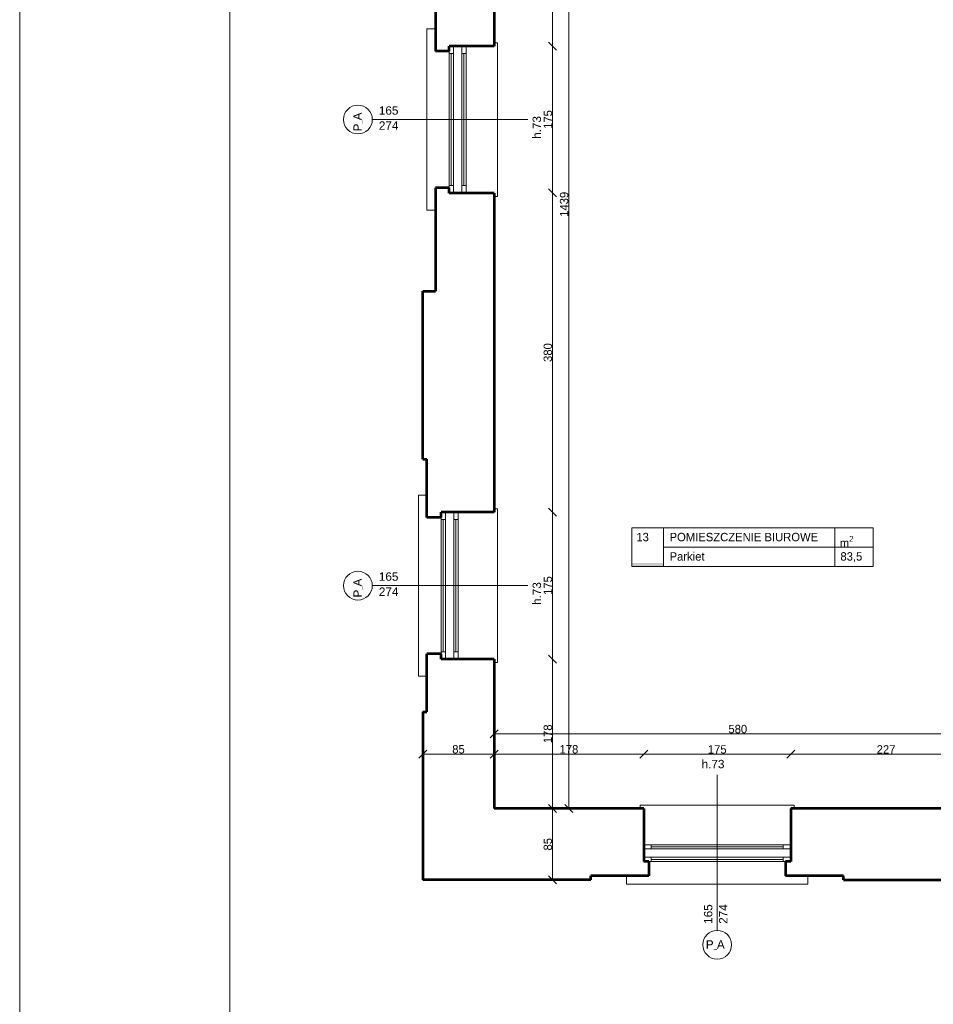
# Model space of a CAD drawing. Header units: inches. Extents: x -21887 to 84279, y -131485 to 67836.
# Tile 4 of 256: x -21887 to -11012, y -45290 to -33566. Entities that reach past the tile are written whole.
import ezdxf

# ---------------------------------------------------------------- set-up
doc = ezdxf.new("R2010")
doc.units = ezdxf.units.IN
doc.header["$MEASUREMENT"] = 0
doc.layers.get('0').update_dxf_attribs({"lineweight": 13})
doc.layers.get('Defpoints').update_dxf_attribs({"lineweight": 13})
for name, color, linetype, lineweight in [('AI_MURY', 7, 'Continuous', 53), ('Dimensioning', 7, 'Continuous', 13), ('DRZWI', 7, 'Continuous', 13), ('OPISY TABELKI', 7, 'Continuous', 13), ('RAMKA', 7, 'Continuous', 13)]:
    doc.layers.add(name, color=color, linetype=linetype, lineweight=lineweight)
doc.styles.add('GENERATED_STYLE_7', font='txt')
doc.styles.add('GENERATED_STYLE_8', font='txt')
doc.styles.add('GENERATED_STYLE_9', font='txt')
doc.styles.get("Standard").update_dxf_attribs({"font": 'txt.shx', "bigfont": 'chineset.shx'})
doc.styles.add('Style-Courier New', font='txt')
doc.dimstyles.new('Dimstyle_4', dxfattribs={"dimtxt": 100, "dimasz": 95, "dimexe": 0, "dimexo": 0, "dimgap": 0.09, "dimtad": 1, "dimdec": 0, "dimlfac": 0.1, "dimzin": 0, "dimdsep": 46, "dimlunit": 5, "dimtxsty": 'GENERATED_STYLE_7', "dimblk": 'ARROWHEAD_6', "dimcen": 0.09, "dimclrd": 161, "dimclre": 161, "dimclrt": 7, "dimadec": 0, "dimazin": 0, "dimtfac": 1, "dimtdec": 0, "dimtmove": 0, "dimatfit": 3, "dimfxl": 0, "dimtolj": 1, "dimtzin": 0, "dimarcsym": 0})
doc.dimstyles.new('Dimstyle_5', dxfattribs={"dimtxt": 100, "dimasz": 95, "dimexe": 0.18, "dimexo": 0, "dimgap": 0.09, "dimtad": 1, "dimtih": 1, "dimtoh": 1, "dimdec": 0, "dimlfac": 0.1, "dimzin": 0, "dimdsep": 46, "dimlunit": 5, "dimtxsty": 'GENERATED_STYLE_7', "dimblk": 'ARROWHEAD_6', "dimcen": 0.09, "dimclrd": 161, "dimclre": 161, "dimclrt": 7, "dimadec": 0, "dimazin": 0, "dimtfac": 1, "dimtdec": 0, "dimtmove": 0, "dimatfit": 3, "dimfxl": 0, "dimtolj": 1, "dimtzin": 0, "dimarcsym": 0})
doc.dimstyles.new('Dimstyle_8', dxfattribs={"dimtxt": 100, "dimasz": 95, "dimexe": 0.18, "dimexo": 300, "dimgap": 0.09, "dimtad": 1, "dimtih": 1, "dimtoh": 1, "dimdec": 0, "dimlfac": 0.1, "dimzin": 0, "dimdsep": 46, "dimlunit": 5, "dimtxsty": 'GENERATED_STYLE_7', "dimblk": 'ARROWHEAD_6', "dimcen": 0.09, "dimclrd": 161, "dimclre": 161, "dimclrt": 7, "dimadec": 0, "dimazin": 0, "dimtfac": 1, "dimtdec": 0, "dimtmove": 0, "dimatfit": 3, "dimfxl": 0, "dimtolj": 1, "dimtzin": 0, "dimarcsym": 0})

# ---------------------------------------------------------------- blocks, each defined once
blk = doc.blocks.new('ARROWHEAD_6')
at = {"color": 0, "linetype": 'Continuous'}
for p, q in [((0, 0), (-1, 0)), ((-0.5, -0.5), (0.5, 0.5))]:
    blk.add_line(p, q, dxfattribs=at)
blk = doc.blocks.new('*U214')
at = {"layer": 'Defpoints', "color": 0, "linetype": 'Continuous'}
for p in [(-16367, -41179), (-15544, -41179), (-15544, -42959)]:
    blk.add_point(p, dxfattribs=at)
at = {"layer": 'Dimensioning', "color": 161, "linetype": 'Continuous', "lineweight": -2}
for p, q in [((-15544, -41179), (-15544, -41179)), ((-15544, -42864), (-15544, -41274))]:
    blk.add_line(p, q, dxfattribs=at)
at = {"layer": 'Dimensioning', "color": 161, "linetype": 'Continuous', "lineweight": -2, "xscale": 95, "yscale": 95, "zscale": 95}
for p, rotation in [((-15544, -41179), 90), ((-15544, -42959), 270)]:
    blk.add_blockref('ARROWHEAD_6', p, dxfattribs=dict(at, rotation=rotation))
at = {"layer": 'Dimensioning', "color": 7, "linetype": 'Continuous', "insert": (-15600, -42069), "char_height": 100, "attachment_point": 5, "rotation": 90, "style": 'GENERATED_STYLE_7'}
blk.add_mtext('178', dxfattribs=at)
blk = doc.blocks.new('*D1955')
at = {"layer": 'Defpoints'}
for p in [(-16367, -41179), (-15544, -41179), (-15544, -42069), (-15544, -42959)]:
    blk.add_point(p, dxfattribs=at)
at = {"layer": 'Dimensioning', "color": 161, "linetype": 'Continuous'}
blk.add_blockref('*U214', (0, 0), dxfattribs=at)
blk = doc.blocks.new('*U215')
at = {"layer": 'Defpoints', "color": 0, "linetype": 'Continuous'}
for p in [(-16482, -39429), (-15544, -39429), (-16367, -41179)]:
    blk.add_point(p, dxfattribs=at)
at = {"layer": 'Dimensioning', "color": 161, "linetype": 'Continuous', "lineweight": -2}
for p, q in [((-15544, -39429), (-15544, -39429)), ((-15544, -41084), (-15544, -39524)), ((-15544, -41179), (-15544, -41179))]:
    blk.add_line(p, q, dxfattribs=at)
at = {"layer": 'Dimensioning', "color": 161, "linetype": 'Continuous', "lineweight": -2, "xscale": 95, "yscale": 95, "zscale": 95}
for p, rotation in [((-15544, -39429), 90), ((-15544, -41179), 270)]:
    blk.add_blockref('ARROWHEAD_6', p, dxfattribs=dict(at, rotation=rotation))
at = {"layer": 'Dimensioning', "color": 7, "linetype": 'Continuous', "insert": (-15599, -40304), "char_height": 100, "attachment_point": 5, "rotation": 90, "style": 'GENERATED_STYLE_7'}
blk.add_mtext('175', dxfattribs=at)
blk = doc.blocks.new('*D1956')
at = {"layer": 'Defpoints'}
for p in [(-16482, -39429), (-15544, -39429), (-15544, -40304), (-16367, -41179)]:
    blk.add_point(p, dxfattribs=at)
at = {"layer": 'Dimensioning', "color": 161, "linetype": 'Continuous'}
blk.add_blockref('*U215', (0, 0), dxfattribs=at)
blk = doc.blocks.new('*U216')
at = {"layer": 'Defpoints', "color": 0, "linetype": 'Continuous'}
for p in [(-16369, -35629), (-15544, -35629), (-16482, -39429)]:
    blk.add_point(p, dxfattribs=at)
at = {"layer": 'Dimensioning', "color": 161, "linetype": 'Continuous', "lineweight": -2}
for p, q in [((-15544, -35629), (-15544, -35629)), ((-15544, -39334), (-15544, -35724)), ((-15544, -39429), (-15544, -39429))]:
    blk.add_line(p, q, dxfattribs=at)
at = {"layer": 'Dimensioning', "color": 161, "linetype": 'Continuous', "lineweight": -2, "xscale": 95, "yscale": 95, "zscale": 95}
for p, rotation in [((-15544, -35629), 90), ((-15544, -39429), 270)]:
    blk.add_blockref('ARROWHEAD_6', p, dxfattribs=dict(at, rotation=rotation))
at = {"layer": 'Dimensioning', "color": 7, "linetype": 'Continuous', "insert": (-15600, -37529), "char_height": 100, "attachment_point": 5, "rotation": 90, "style": 'GENERATED_STYLE_7'}
blk.add_mtext('380', dxfattribs=at)
blk = doc.blocks.new('*D1957')
at = {"layer": 'Defpoints'}
for p in [(-16369, -35629), (-15544, -35629), (-15544, -37529), (-16482, -39429)]:
    blk.add_point(p, dxfattribs=at)
at = {"layer": 'Dimensioning', "color": 161, "linetype": 'Continuous'}
blk.add_blockref('*U216', (0, 0), dxfattribs=at)
blk = doc.blocks.new('*U217')
at = {"layer": 'Defpoints', "color": 0, "linetype": 'Continuous'}
for p in [(-16330, -33879), (-15544, -33879), (-16369, -35629)]:
    blk.add_point(p, dxfattribs=at)
at = {"layer": 'Dimensioning', "color": 161, "linetype": 'Continuous', "lineweight": -2}
for p, q in [((-15544, -33879), (-15544, -33879)), ((-15544, -35534), (-15544, -33974)), ((-15544, -35629), (-15544, -35629))]:
    blk.add_line(p, q, dxfattribs=at)
at = {"layer": 'Dimensioning', "color": 161, "linetype": 'Continuous', "lineweight": -2, "xscale": 95, "yscale": 95, "zscale": 95}
for p, rotation in [((-15544, -33879), 90), ((-15544, -35629), 270)]:
    blk.add_blockref('ARROWHEAD_6', p, dxfattribs=dict(at, rotation=rotation))
at = {"layer": 'Dimensioning', "color": 7, "linetype": 'Continuous', "insert": (-15599, -34754), "char_height": 100, "attachment_point": 5, "rotation": 90, "style": 'GENERATED_STYLE_7'}
blk.add_mtext('175', dxfattribs=at)
blk = doc.blocks.new('*D1958')
at = {"layer": 'Defpoints'}
for p in [(-16330, -33879), (-15544, -33879), (-15544, -34754), (-16369, -35629)]:
    blk.add_point(p, dxfattribs=at)
at = {"layer": 'Dimensioning', "color": 161, "linetype": 'Continuous'}
blk.add_blockref('*U217', (0, 0), dxfattribs=at)
blk = doc.blocks.new('*U218')
at = {"layer": 'Defpoints', "color": 0, "linetype": 'Continuous'}
for p in [(-16507, -31749), (-15544, -31749), (-16330, -33879)]:
    blk.add_point(p, dxfattribs=at)
at = {"layer": 'Dimensioning', "color": 161, "linetype": 'Continuous', "lineweight": -2}
for p, q in [((-15544, -31749), (-15544, -31749)), ((-15544, -33784), (-15544, -31844)), ((-15544, -33879), (-15544, -33879))]:
    blk.add_line(p, q, dxfattribs=at)
at = {"layer": 'Dimensioning', "color": 161, "linetype": 'Continuous', "lineweight": -2, "xscale": 95, "yscale": 95, "zscale": 95}
for p, rotation in [((-15544, -31749), 90), ((-15544, -33879), 270)]:
    blk.add_blockref('ARROWHEAD_6', p, dxfattribs=dict(at, rotation=rotation))
at = {"layer": 'Dimensioning', "color": 7, "linetype": 'Continuous', "insert": (-15600, -32814), "char_height": 100, "attachment_point": 5, "rotation": 90, "style": 'GENERATED_STYLE_7'}
blk.add_mtext('213', dxfattribs=at)
blk = doc.blocks.new('*D1959')
at = {"layer": 'Defpoints'}
for p in [(-16507, -31749), (-15544, -31749), (-15544, -32814), (-16330, -33879)]:
    blk.add_point(p, dxfattribs=at)
at = {"layer": 'Dimensioning', "color": 161, "linetype": 'Continuous'}
blk.add_blockref('*U218', (0, 0), dxfattribs=at)
blk = doc.blocks.new('*U236')
at = {"layer": 'Defpoints', "color": 0, "linetype": 'Continuous'}
for p in [(-15349, -28569), (-15349, -28569), (-15349, -42959)]:
    blk.add_point(p, dxfattribs=at)
at = {"layer": 'Dimensioning', "color": 161, "linetype": 'Continuous', "lineweight": -2}
blk.add_line((-15349, -42864), (-15349, -28664), dxfattribs=at)
at = {"layer": 'Dimensioning', "color": 161, "linetype": 'Continuous', "lineweight": -2, "xscale": 95, "yscale": 95, "zscale": 95}
for p, rotation in [((-15349, -28569), 90), ((-15349, -42959), 270)]:
    blk.add_blockref('ARROWHEAD_6', p, dxfattribs=dict(at, rotation=rotation))
at = {"layer": 'Dimensioning', "color": 7, "linetype": 'Continuous', "insert": (-15406, -35764), "char_height": 100, "attachment_point": 5, "rotation": 90, "style": 'GENERATED_STYLE_7'}
blk.add_mtext('1439', dxfattribs=at)
blk = doc.blocks.new('*D1977')
at = {"layer": 'Defpoints'}
for p in [(-15349, -28569), (-15349, -28569), (-15349, -35764), (-15349, -42959)]:
    blk.add_point(p, dxfattribs=at)
at = {"layer": 'Dimensioning', "color": 161, "linetype": 'Continuous'}
blk.add_blockref('*U236', (0, 0), dxfattribs=at)
blk = doc.blocks.new('*U237')
at = {"layer": 'Defpoints', "color": 0, "linetype": 'Continuous'}
for p in [(-15544, -42959), (-15544, -42959), (-15544, -43809)]:
    blk.add_point(p, dxfattribs=at)
at = {"layer": 'Dimensioning', "color": 161, "linetype": 'Continuous', "lineweight": -2}
blk.add_line((-15544, -43714), (-15544, -43054), dxfattribs=at)
at = {"layer": 'Dimensioning', "color": 161, "linetype": 'Continuous', "lineweight": -2, "xscale": 95, "yscale": 95, "zscale": 95}
for p, rotation in [((-15544, -42959), 90), ((-15544, -43809), 270)]:
    blk.add_blockref('ARROWHEAD_6', p, dxfattribs=dict(at, rotation=rotation))
at = {"layer": 'Dimensioning', "color": 7, "linetype": 'Continuous', "insert": (-15600, -43384), "char_height": 100, "attachment_point": 5, "rotation": 90, "style": 'GENERATED_STYLE_7'}
blk.add_mtext('85', dxfattribs=at)
blk = doc.blocks.new('*D1978')
at = {"layer": 'Defpoints'}
for p in [(-15544, -42959), (-15544, -42959), (-15544, -43384), (-15544, -43809)]:
    blk.add_point(p, dxfattribs=at)
at = {"layer": 'Dimensioning', "color": 161, "linetype": 'Continuous'}
blk.add_blockref('*U237', (0, 0), dxfattribs=at)
blk = doc.blocks.new('*U1119')
at = {"layer": 'Defpoints', "color": 0, "linetype": 'Continuous'}
for p in [(-16239, -42069), (-10439, -42069), (-10439, -42069)]:
    blk.add_point(p, dxfattribs=at)
at = {"layer": 'Dimensioning', "color": 161, "linetype": 'Continuous', "lineweight": -2}
for p, q in [((-16239, -42069), (-16239, -42069)), ((-16144, -42069), (-10534, -42069)), ((-10439, -42069), (-10439, -42069))]:
    blk.add_line(p, q, dxfattribs=at)
at = {"layer": 'Dimensioning', "color": 161, "linetype": 'Continuous', "lineweight": -2, "xscale": 95, "yscale": 95, "zscale": 95, "rotation": 180}
blk.add_blockref('ARROWHEAD_6', (-16239, -42069), dxfattribs=at)
at = {"layer": 'Dimensioning', "color": 161, "linetype": 'Continuous', "lineweight": -2, "xscale": 95, "yscale": 95, "zscale": 95}
blk.add_blockref('ARROWHEAD_6', (-10439, -42069), dxfattribs=at)
at = {"layer": 'Dimensioning', "color": 7, "linetype": 'Continuous', "insert": (-13339, -42013), "char_height": 100, "attachment_point": 5, "style": 'GENERATED_STYLE_7'}
blk.add_mtext('580', dxfattribs=at)
blk = doc.blocks.new('*D2085')
at = {"layer": 'Defpoints'}
for p in [(-16239, -42069), (-13339, -42069), (-10439, -42069), (-10439, -42069)]:
    blk.add_point(p, dxfattribs=at)
at = {"layer": 'Dimensioning', "color": 161, "linetype": 'Continuous'}
blk.add_blockref('*U1119', (0, 0), dxfattribs=at)
blk = doc.blocks.new('*U1120')
at = {"layer": 'Defpoints', "color": 0, "linetype": 'Continuous'}
for p in [(-17089, -42311), (-16239, -42311), (-16239, -42322)]:
    blk.add_point(p, dxfattribs=at)
at = {"layer": 'Dimensioning', "color": 161, "linetype": 'Continuous', "lineweight": -2}
for p, q in [((-17089, -42311), (-17089, -42310)), ((-16994, -42311), (-16334, -42311)), ((-16239, -42311), (-16239, -42310))]:
    blk.add_line(p, q, dxfattribs=at)
at = {"layer": 'Dimensioning', "color": 161, "linetype": 'Continuous', "lineweight": -2, "xscale": 95, "yscale": 95, "zscale": 95, "rotation": 180}
blk.add_blockref('ARROWHEAD_6', (-17089, -42311), dxfattribs=at)
at = {"layer": 'Dimensioning', "color": 161, "linetype": 'Continuous', "lineweight": -2, "xscale": 95, "yscale": 95, "zscale": 95}
blk.add_blockref('ARROWHEAD_6', (-16239, -42311), dxfattribs=at)
at = {"layer": 'Dimensioning', "color": 7, "linetype": 'Continuous', "insert": (-16664, -42254), "char_height": 100, "attachment_point": 5, "style": 'GENERATED_STYLE_7'}
blk.add_mtext('85', dxfattribs=at)
blk = doc.blocks.new('*D2086')
at = {"layer": 'Defpoints'}
for p in [(-17089, -42311), (-16664, -42311), (-16239, -42311), (-16239, -42322)]:
    blk.add_point(p, dxfattribs=at)
at = {"layer": 'Dimensioning', "color": 161, "linetype": 'Continuous'}
blk.add_blockref('*U1120', (0, 0), dxfattribs=at)
blk = doc.blocks.new('*U1121')
at = {"layer": 'Defpoints', "color": 0, "linetype": 'Continuous'}
for p in [(-16239, -42322), (-14459, -42311), (-14459, -43165)]:
    blk.add_point(p, dxfattribs=at)
at = {"layer": 'Dimensioning', "color": 161, "linetype": 'Continuous', "lineweight": -2}
for p, q in [((-16239, -42311), (-16239, -42310)), ((-16144, -42311), (-14554, -42311)), ((-14459, -42311), (-14459, -42310))]:
    blk.add_line(p, q, dxfattribs=at)
at = {"layer": 'Dimensioning', "color": 161, "linetype": 'Continuous', "lineweight": -2, "xscale": 95, "yscale": 95, "zscale": 95, "rotation": 180}
blk.add_blockref('ARROWHEAD_6', (-16239, -42311), dxfattribs=at)
at = {"layer": 'Dimensioning', "color": 161, "linetype": 'Continuous', "lineweight": -2, "xscale": 95, "yscale": 95, "zscale": 95}
blk.add_blockref('ARROWHEAD_6', (-14459, -42311), dxfattribs=at)
at = {"layer": 'Dimensioning', "color": 7, "linetype": 'Continuous', "insert": (-15349, -42254), "char_height": 100, "attachment_point": 5, "style": 'GENERATED_STYLE_7'}
blk.add_mtext('178', dxfattribs=at)
blk = doc.blocks.new('*D2087')
at = {"layer": 'Defpoints'}
for p in [(-16239, -42322), (-15349, -42311), (-14459, -42311), (-14459, -43165)]:
    blk.add_point(p, dxfattribs=at)
at = {"layer": 'Dimensioning', "color": 161, "linetype": 'Continuous'}
blk.add_blockref('*U1121', (0, 0), dxfattribs=at)
blk = doc.blocks.new('*U1122')
at = {"layer": 'Defpoints', "color": 0, "linetype": 'Continuous'}
for p in [(-12709, -42311), (-12709, -43112), (-14459, -43165)]:
    blk.add_point(p, dxfattribs=at)
at = {"layer": 'Dimensioning', "color": 161, "linetype": 'Continuous', "lineweight": -2}
for p, q in [((-14459, -42311), (-14459, -42310)), ((-14364, -42311), (-12804, -42311)), ((-12709, -42311), (-12709, -42310))]:
    blk.add_line(p, q, dxfattribs=at)
at = {"layer": 'Dimensioning', "color": 161, "linetype": 'Continuous', "lineweight": -2, "xscale": 95, "yscale": 95, "zscale": 95, "rotation": 180}
blk.add_blockref('ARROWHEAD_6', (-14459, -42311), dxfattribs=at)
at = {"layer": 'Dimensioning', "color": 161, "linetype": 'Continuous', "lineweight": -2, "xscale": 95, "yscale": 95, "zscale": 95}
blk.add_blockref('ARROWHEAD_6', (-12709, -42311), dxfattribs=at)
at = {"layer": 'Dimensioning', "color": 7, "linetype": 'Continuous', "insert": (-13584, -42255), "char_height": 100, "attachment_point": 5, "style": 'GENERATED_STYLE_7'}
blk.add_mtext('175', dxfattribs=at)
blk = doc.blocks.new('*D2088')
at = {"layer": 'Defpoints'}
for p in [(-13584, -42311), (-12709, -42311), (-12709, -43112), (-14459, -43165)]:
    blk.add_point(p, dxfattribs=at)
at = {"layer": 'Dimensioning', "color": 161, "linetype": 'Continuous'}
blk.add_blockref('*U1122', (0, 0), dxfattribs=at)
blk = doc.blocks.new('*U1123')
at = {"layer": 'Defpoints', "color": 0, "linetype": 'Continuous'}
for p in [(-10439, -42311), (-10439, -42959), (-12709, -43112)]:
    blk.add_point(p, dxfattribs=at)
at = {"layer": 'Dimensioning', "color": 161, "linetype": 'Continuous', "lineweight": -2}
for p, q in [((-12709, -42311), (-12709, -42310)), ((-12614, -42311), (-10534, -42311)), ((-10439, -42311), (-10439, -42310))]:
    blk.add_line(p, q, dxfattribs=at)
at = {"layer": 'Dimensioning', "color": 161, "linetype": 'Continuous', "lineweight": -2, "xscale": 95, "yscale": 95, "zscale": 95, "rotation": 180}
blk.add_blockref('ARROWHEAD_6', (-12709, -42311), dxfattribs=at)
at = {"layer": 'Dimensioning', "color": 161, "linetype": 'Continuous', "lineweight": -2, "xscale": 95, "yscale": 95, "zscale": 95}
blk.add_blockref('ARROWHEAD_6', (-10439, -42311), dxfattribs=at)
at = {"layer": 'Dimensioning', "color": 7, "linetype": 'Continuous', "insert": (-11574, -42255), "char_height": 100, "attachment_point": 5, "style": 'GENERATED_STYLE_7'}
blk.add_mtext('227', dxfattribs=at)
blk = doc.blocks.new('*D2089')
at = {"layer": 'Defpoints'}
for p in [(-11574, -42311), (-10439, -42311), (-10439, -42959), (-12709, -43112)]:
    blk.add_point(p, dxfattribs=at)
at = {"layer": 'Dimensioning', "color": 161, "linetype": 'Continuous'}
blk.add_blockref('*U1123', (0, 0), dxfattribs=at)
blk = doc.blocks.new('*U15')
at = {"layer": 'Dimensioning', "color": 7, "linetype": 'Continuous'}
for p, q in [((-17039, -46768), (-17139, -46868)), ((11231, -46768), (11131, -46868))]:
    blk.add_line(p, q, dxfattribs=at)
at = {"layer": 'Dimensioning', "color": 161, "linetype": 'Continuous'}
for p, q in [((-17089, -46912), (-17089, -46724)), ((11181, -46912), (11181, -46724)), ((-17164, -46818), (-17089, -46818)), ((-17089, -46818), (11181, -46818))]:
    blk.add_line(p, q, dxfattribs=at)
at = {"layer": 'Dimensioning', "color": 7, "insert": (-3212, -46698), "char_height": 100, "attachment_point": 1}
blk.add_mtext('\\fCourier New|b0|i0|c238|p54;2\\~827', dxfattribs=at)
blk = doc.blocks.new('*D2568')
at = {"layer": 'Defpoints'}
for p in [(-17089, -43809), (11181, -43809), (-2974, -46818), (11181, -46818)]:
    blk.add_point(p, dxfattribs=at)
at = {"layer": 'Dimensioning', "color": 161, "linetype": 'Continuous'}
blk.add_blockref('*U15', (0, 0), dxfattribs=at)
blk = doc.blocks.new('*U1372')
at = {"layer": 'Defpoints', "color": 0, "linetype": 'Continuous'}
for p in [(-17089, -43809), (74551, -43809), (74551, -47818)]:
    blk.add_point(p, dxfattribs=at)
at = {"layer": 'Dimensioning', "color": 161, "linetype": 'Continuous', "lineweight": -2}
for p, q in [((-17089, -47818), (-17089, -47818)), ((-16994, -47818), (74456, -47818)), ((74551, -47818), (74551, -47818))]:
    blk.add_line(p, q, dxfattribs=at)
at = {"layer": 'Dimensioning', "color": 161, "linetype": 'Continuous', "lineweight": -2, "xscale": 95, "yscale": 95, "zscale": 95, "rotation": 180}
blk.add_blockref('ARROWHEAD_6', (-17089, -47818), dxfattribs=at)
at = {"layer": 'Dimensioning', "color": 161, "linetype": 'Continuous', "lineweight": -2, "xscale": 95, "yscale": 95, "zscale": 95}
blk.add_blockref('ARROWHEAD_6', (74551, -47818), dxfattribs=at)
at = {"layer": 'Dimensioning', "color": 7, "linetype": 'Continuous', "insert": (28731, -47762), "char_height": 100, "attachment_point": 5, "style": 'GENERATED_STYLE_7'}
blk.add_mtext('9164', dxfattribs=at)
blk = doc.blocks.new('*D2571')
at = {"layer": 'Defpoints'}
for p in [(-17089, -43809), (74551, -43809), (28731, -47818), (74551, -47818)]:
    blk.add_point(p, dxfattribs=at)
at = {"layer": 'Dimensioning', "color": 161, "linetype": 'Continuous'}
blk.add_blockref('*U1372', (0, 0), dxfattribs=at)
blk = doc.blocks.new('*U18')
at = {"layer": 'Dimensioning', "color": 7, "linetype": 'Continuous'}
for p, q in [((-17039, -46268), (-17139, -46368)), ((-15039, -46268), (-15139, -46368))]:
    blk.add_line(p, q, dxfattribs=at)
at = {"layer": 'Dimensioning', "color": 161, "linetype": 'Continuous'}
for p, q in [((-17089, -46412), (-17089, -46224)), ((-15089, -46412), (-15089, -46224)), ((-17164, -46318), (-17089, -46318)), ((-17089, -46318), (-15089, -46318))]:
    blk.add_line(p, q, dxfattribs=at)
at = {"layer": 'Dimensioning', "color": 7, "insert": (-16244, -46198), "char_height": 100, "attachment_point": 1}
blk.add_mtext('\\fCourier New|b0|i0|c238|p54;200', dxfattribs=at)
blk = doc.blocks.new('*D3441')
at = {"layer": 'Defpoints'}
for p in [(-17089, -43809), (-15089, -43809), (-16111, -46318), (-15089, -46318)]:
    blk.add_point(p, dxfattribs=at)
at = {"layer": 'Dimensioning', "color": 161, "linetype": 'Continuous'}
blk.add_blockref('*U18', (0, 0), dxfattribs=at)
blk = doc.blocks.new('*U19')
at = {"layer": 'Dimensioning', "color": 7, "linetype": 'Continuous'}
for p, q in [((-15039, -46268), (-15139, -46368)), ((-12029, -46268), (-12129, -46368))]:
    blk.add_line(p, q, dxfattribs=at)
at = {"layer": 'Dimensioning', "color": 161, "linetype": 'Continuous'}
for p, q in [((-15089, -46412), (-15089, -46224)), ((-12079, -46412), (-12079, -46224)), ((-15089, -46318), (-12079, -46318))]:
    blk.add_line(p, q, dxfattribs=at)
at = {"layer": 'Dimensioning', "color": 7, "insert": (-13739, -46198), "char_height": 100, "attachment_point": 1}
blk.add_mtext('\\fCourier New|b0|i0|c238|p54;301', dxfattribs=at)
blk = doc.blocks.new('*D3442')
at = {"layer": 'Defpoints'}
for p in [(-15089, -43809), (-12079, -43809), (-13608, -45416), (-12079, -45416)]:
    blk.add_point(p, dxfattribs=at)
at = {"layer": 'Dimensioning', "color": 161, "linetype": 'Continuous'}
blk.add_blockref('*U19', (0, 0), dxfattribs=at)
blk = doc.blocks.new('*U20')
at = {"layer": 'Dimensioning', "color": 7, "linetype": 'Continuous'}
for p, q in [((-12029, -46268), (-12129, -46368)), ((-10029, -46268), (-10129, -46368))]:
    blk.add_line(p, q, dxfattribs=at)
at = {"layer": 'Dimensioning', "color": 161, "linetype": 'Continuous'}
for p, q in [((-12079, -46412), (-12079, -46224)), ((-10079, -46412), (-10079, -46224)), ((-12079, -46318), (-10079, -46318))]:
    blk.add_line(p, q, dxfattribs=at)
at = {"layer": 'Dimensioning', "color": 7, "insert": (-11234, -46198), "char_height": 100, "attachment_point": 1}
blk.add_mtext('\\fCourier New|b0|i0|c238|p54;200', dxfattribs=at)
blk = doc.blocks.new('*D3443')
at = {"layer": 'Defpoints'}
for p in [(-12079, -43809), (-10079, -43809), (-11101, -47624), (-10079, -47624)]:
    blk.add_point(p, dxfattribs=at)
at = {"layer": 'Dimensioning', "color": 161, "linetype": 'Continuous'}
blk.add_blockref('*U20', (0, 0), dxfattribs=at)
blk = doc.blocks.new('*U1749')
at = {"layer": 'Defpoints', "color": 0, "linetype": 'Continuous'}
for p in [(-17089, -43809), (-13584, -43859), (-13584, -47318)]:
    blk.add_point(p, dxfattribs=at)
at = {"layer": 'Dimensioning', "color": 161, "linetype": 'Continuous', "lineweight": -2}
for p, q in [((-17089, -47318), (-17089, -47318)), ((-16994, -47318), (-13679, -47318)), ((-13584, -47318), (-13584, -47318))]:
    blk.add_line(p, q, dxfattribs=at)
at = {"layer": 'Dimensioning', "color": 161, "linetype": 'Continuous', "lineweight": -2, "xscale": 95, "yscale": 95, "zscale": 95, "rotation": 180}
blk.add_blockref('ARROWHEAD_6', (-17089, -47318), dxfattribs=at)
at = {"layer": 'Dimensioning', "color": 161, "linetype": 'Continuous', "lineweight": -2, "xscale": 95, "yscale": 95, "zscale": 95}
blk.add_blockref('ARROWHEAD_6', (-13584, -47318), dxfattribs=at)
at = {"layer": 'Dimensioning', "color": 7, "linetype": 'Continuous', "insert": (-15337, -47262), "char_height": 100, "attachment_point": 5, "style": 'GENERATED_STYLE_7'}
blk.add_mtext('350', dxfattribs=at)
blk = doc.blocks.new('*D3458')
at = {"layer": 'Defpoints'}
for p in [(-17089, -43809), (-13584, -43859), (-15337, -47318), (-13584, -47318)]:
    blk.add_point(p, dxfattribs=at)
at = {"layer": 'Dimensioning', "color": 161, "linetype": 'Continuous'}
blk.add_blockref('*U1749', (0, 0), dxfattribs=at)
blk = doc.blocks.new('*U1750')
at = {"layer": 'Defpoints', "color": 0, "linetype": 'Continuous'}
for p in [(-8204, -43759), (-13584, -43859), (-8204, -47318)]:
    blk.add_point(p, dxfattribs=at)
at = {"layer": 'Dimensioning', "color": 161, "linetype": 'Continuous', "lineweight": -2}
for p, q in [((-13584, -47318), (-13584, -47318)), ((-13489, -47318), (-8299, -47318)), ((-8204, -47318), (-8204, -47318))]:
    blk.add_line(p, q, dxfattribs=at)
at = {"layer": 'Dimensioning', "color": 161, "linetype": 'Continuous', "lineweight": -2, "xscale": 95, "yscale": 95, "zscale": 95, "rotation": 180}
blk.add_blockref('ARROWHEAD_6', (-13584, -47318), dxfattribs=at)
at = {"layer": 'Dimensioning', "color": 161, "linetype": 'Continuous', "lineweight": -2, "xscale": 95, "yscale": 95, "zscale": 95}
blk.add_blockref('ARROWHEAD_6', (-8204, -47318), dxfattribs=at)
at = {"layer": 'Dimensioning', "color": 7, "linetype": 'Continuous', "insert": (-10894, -47262), "char_height": 100, "attachment_point": 5, "style": 'GENERATED_STYLE_7'}
blk.add_mtext('538', dxfattribs=at)
blk = doc.blocks.new('*D3459')
at = {"layer": 'Defpoints'}
for p in [(-8204, -43759), (-13584, -43859), (-10894, -47318), (-8204, -47318)]:
    blk.add_point(p, dxfattribs=at)
at = {"layer": 'Dimensioning', "color": 161, "linetype": 'Continuous'}
blk.add_blockref('*U1750', (0, 0), dxfattribs=at)

msp = doc.modelspace()

# ---------------------------------------------------------------- hatches: boundary and pattern name
at = {"layer": 'OPISY TABELKI', "extrusion": (0, 0, -1)}
msp.add_hatch(color=7, dxfattribs=at).paths.add_polyline_path([(14222.7, -40077.4), (14222.7, -40035.3), (14599.2, -40035.3), (14599.2, -40077.4)], flags=16)

# ---------------------------------------------------------------- linework, layer by layer
at = {"layer": 'AI_MURY', "color": 7, "linetype": 'Continuous'}
for p, q in [((-16939.5, -31686.8), (-16939.5, -33941.8)), ((-16239.5, -31749.3), (-16239.5, -33879.3)), ((-16774.5, -33941.8), (-16774.5, -33879.3)), ((-16239.5, -33879.3), (-16774.5, -33879.3)), ((-16774.5, -33941.8), (-16939.5, -33941.8)), ((-16774.5, -35566.8), (-16939.5, -35566.8)), ((-16939.5, -35566.8), (-16939.5, -36799.3)), ((-16774.5, -35629.3), (-16774.5, -35566.8)), ((-16239.5, -35629.3), (-16774.5, -35629.3)), ((-16239.5, -35629.3), (-16239.5, -39429.3)), ((-17089.5, -36799.3), (-16939.5, -36799.3)), ((-17089.5, -38799.3), (-17089.5, -36799.3)), ((-17089.5, -38799.3), (-17039.5, -38799.3)), ((-17039.5, -39491.8), (-17039.5, -38799.3)), ((-16869.5, -39491.8), (-17039.5, -39491.8)), ((-16869.5, -39491.8), (-16869.5, -39429.3)), ((-16239.5, -39429.3), (-16869.5, -39429.3)), ((-16869.5, -41116.8), (-17039.5, -41116.8)), ((-17039.5, -41809.3), (-17039.5, -41116.8)), ((-16869.5, -41179.3), (-16869.5, -41116.8)), ((-16239.5, -41179.3), (-16869.5, -41179.3)), ((-16239.5, -41179.3), (-16239.5, -42959.3)), ((-17089.5, -41809.3), (-17089.5, -43809.3)), ((-17089.5, -41809.3), (-17039.5, -41809.3)), ((-14459.5, -42959.3), (-16239.5, -42959.3)), ((-14459.5, -42959.3), (-14459.5, -43589.3)), ((-12709.5, -42959.3), (-12709.5, -43589.3)), ((-10439.5, -42959.3), (-12709.5, -42959.3)), ((-14397, -43589.3), (-14459.5, -43589.3)), ((-14397, -43589.3), (-14397, -43759.3)), ((-12772, -43589.3), (-12772, -43759.3)), ((-12709.5, -43589.3), (-12772, -43589.3)), ((-15089.5, -43809.3), (-17089.5, -43809.3)), ((-15089.5, -43809.3), (-15089.5, -43759.3)), ((-14397, -43759.3), (-15089.5, -43759.3)), ((-12079.5, -43759.3), (-12772, -43759.3)), ((-12079.5, -43809.3), (-12079.5, -43759.3)), ((-12079.5, -43809.3), (-10079.5, -43809.3))]:
    msp.add_line(p, q, dxfattribs=at)
at = {"layer": 'DRZWI', "color": 251, "linetype": 'Continuous'}
for p, q in [((-17039.5, -35833.2), (-17039.5, -33675.4)), ((-17039.5, -33675.4), (-16939.5, -33675.4)), ((-16239.5, -33839.3), (-16199.5, -33839.3)), ((-16199.5, -35669.3), (-16199.5, -33839.3)), ((-16239.5, -35669.3), (-16199.5, -35669.3)), ((-17039.5, -35833.2), (-16939.5, -35833.2)), ((-17139.5, -41383.2), (-17139.5, -39225.4)), ((-17139.5, -39225.4), (-17039.5, -39225.4)), ((-16239.5, -39389.3), (-16199.5, -39389.3)), ((-16199.5, -41219.3), (-16199.5, -39389.3)), ((-16239.5, -41219.3), (-16199.5, -41219.3)), ((-17139.5, -41383.2), (-17039.5, -41383.2)), ((-12669.5, -42919.3), (-14499.5, -42919.3)), ((-14499.5, -42959.3), (-14499.5, -42919.3)), ((-12669.5, -42959.3), (-12669.5, -42919.3)), ((-14663.4, -43859.3), (-14663.4, -43759.3)), ((-12505.6, -43859.3), (-12505.6, -43759.3)), ((-12505.6, -43859.3), (-14663.4, -43859.3))]:
    msp.add_line(p, q, dxfattribs=at)
at = {"layer": 'DRZWI', "color": 220, "linetype": 'Continuous'}
for p, q in [((-16724.5, -33966.8), (-16724.5, -33879.3)), ((-16624.5, -33966.8), (-16624.5, -33879.3)), ((-16574.5, -33966.8), (-16574.5, -33879.3)), ((-16774.5, -33966.8), (-16774.5, -33941.8)), ((-16724.5, -33966.8), (-16774.5, -33966.8)), ((-16774.5, -35541.8), (-16774.5, -33966.8)), ((-16749.5, -35541.8), (-16749.5, -33966.8)), ((-16724.5, -35541.8), (-16724.5, -33966.8)), ((-16574.5, -33966.8), (-16624.5, -33966.8)), ((-16624.5, -35541.8), (-16624.5, -33966.8)), ((-16599.5, -35541.8), (-16599.5, -33966.8)), ((-16574.5, -35541.8), (-16574.5, -33966.8)), ((-17689.9, -34754.3), (-15839.1, -34754.3)), ((-16724.5, -35541.8), (-16774.5, -35541.8)), ((-16774.5, -35541.8), (-16774.5, -35566.8)), ((-16724.5, -35541.8), (-16724.5, -35629.3)), ((-16624.5, -35541.8), (-16624.5, -35629.3)), ((-16574.5, -35541.8), (-16624.5, -35541.8)), ((-16574.5, -35541.8), (-16574.5, -35629.3)), ((-16869.5, -39516.8), (-16869.5, -39491.8)), ((-16819.5, -39516.8), (-16819.5, -39429.3)), ((-16719.5, -39516.8), (-16719.5, -39429.3)), ((-16669.5, -39516.8), (-16669.5, -39429.3)), ((-16819.5, -39516.8), (-16869.5, -39516.8)), ((-16869.5, -41091.8), (-16869.5, -39516.8)), ((-16844.5, -41091.8), (-16844.5, -39516.8)), ((-16819.5, -41091.8), (-16819.5, -39516.8)), ((-16669.5, -39516.8), (-16719.5, -39516.8)), ((-16719.5, -41091.8), (-16719.5, -39516.8)), ((-16694.5, -41091.8), (-16694.5, -39516.8)), ((-16669.5, -41091.8), (-16669.5, -39516.8)), ((-17689.9, -40304.3), (-15839.1, -40304.3)), ((-16819.5, -41091.8), (-16869.5, -41091.8)), ((-16869.5, -41091.8), (-16869.5, -41116.8)), ((-16819.5, -41091.8), (-16819.5, -41179.3)), ((-16719.5, -41091.8), (-16719.5, -41179.3)), ((-16669.5, -41091.8), (-16719.5, -41091.8)), ((-16669.5, -41091.8), (-16669.5, -41179.3)), ((-13584.5, -44409.7), (-13584.5, -42558.9)), ((-14372, -43389.3), (-14459.5, -43389.3)), ((-14372, -43439.3), (-14459.5, -43439.3)), ((-14372, -43389.3), (-14372, -43439.3)), ((-12797, -43389.3), (-14372, -43389.3)), ((-12797, -43414.3), (-14372, -43414.3)), ((-12797, -43439.3), (-14372, -43439.3)), ((-12797, -43389.3), (-12709.5, -43389.3)), ((-12797, -43389.3), (-12797, -43439.3)), ((-12797, -43439.3), (-12709.5, -43439.3)), ((-14372, -43539.3), (-14459.5, -43539.3)), ((-14372, -43589.3), (-14397, -43589.3)), ((-14372, -43539.3), (-14372, -43589.3)), ((-12797, -43539.3), (-14372, -43539.3)), ((-12797, -43564.3), (-14372, -43564.3)), ((-12797, -43589.3), (-14372, -43589.3)), ((-12797, -43539.3), (-12709.5, -43539.3)), ((-12797, -43539.3), (-12797, -43589.3)), ((-12797, -43589.3), (-12772, -43589.3))]:
    msp.add_line(p, q, dxfattribs=at)
for centre in [(-17861.2, -34754.4), (-17861.2, -40304.4), (-13584.4, -44581)]:
    msp.add_circle(centre, 171.3, dxfattribs=at)
at = {"layer": 'OPISY TABELKI', "color": 7, "linetype": 'Continuous'}
for p, q in [((-14599.2, -39616.7), (-14599.2, -40077.4)), ((-14599.2, -39616.7), (-11729.4, -39616.7)), ((-14222.7, -39616.7), (-14222.7, -40077.4)), ((-12183.4, -39616.7), (-12183.4, -40077.4)), ((-11729.4, -39616.7), (-11729.4, -40077.4)), ((-14222.7, -39847), (-11729.4, -39847)), ((-14599.2, -40077.4), (-11729.4, -40077.4))]:
    msp.add_line(p, q, dxfattribs=at)
at = {"layer": 'RAMKA', "color": 1, "linetype": 'Continuous'}
for p, q in [((-21887.4, 67836.2), (-21887.4, -52641.2)), ((-19387.4, 67336.2), (-19387.4, -52141.2))]:
    msp.add_line(p, q, dxfattribs=at)

# ---------------------------------------------------------------- texts
at = {"layer": 'DRZWI', "color": 220, "char_height": 100, "attachment_point": 1, "rotation": 90, "style": 'GENERATED_STYLE_7'}
for s, insert, width in [('\\fArial|b0|i0|c238|p39;P\\H50.000000;_\\H100.000000;A', (-17914.7, -34895.9), 460.117), ('\\fArial|b0|i0|c238|p39;h.73', (-15781.8, -34984.7), 460.863), ('\\fArial|b0|i0|c238|p39;P\\H50.000000;_\\H100.000000;A', (-17914.7, -40445.9), 460.117), ('\\fArial|b0|i0|c238|p39;h.73', (-15781.8, -40534.7), 460.863)]:
    msp.add_mtext(s, dxfattribs=dict(at, insert=insert, width=width))
at = {"layer": 'DRZWI', "color": 220, "char_height": 100, "width": 355.178, "attachment_point": 1, "line_spacing_factor": 1.079079, "style": 'GENERATED_STYLE_7'}
for insert in [(-17612, -34596.7), (-17612, -40146.7)]:
    msp.add_mtext('\\fArial|b0|i0|c238|p39;165\\P274', dxfattribs=dict(at, insert=insert))
at = {"layer": 'DRZWI', "color": 220, "char_height": 100, "attachment_point": 1, "style": 'GENERATED_STYLE_7'}
for s, insert, width in [('\\fArial|b0|i0|c238|p39;h.73', (-13769.5, -42379.3), 460.863), ('\\fArial|b0|i0|c238|p39;P\\H50.000000;_\\H100.000000;A', (-13719.8, -44527.4), 460.117)]:
    msp.add_mtext(s, dxfattribs=dict(at, insert=insert, width=width))
at = {"layer": 'DRZWI', "color": 220, "insert": (-13742.1, -44331.8), "char_height": 100, "width": 355.178, "attachment_point": 1, "rotation": 90, "line_spacing_factor": 1.079079, "style": 'GENERATED_STYLE_7'}
msp.add_mtext('\\fArial|b0|i0|c238|p39;165\\P274', dxfattribs=at)
at = {"layer": 'OPISY TABELKI', "color": 7, "char_height": 100, "attachment_point": 1}
for s, insert, width, style in [('13', (-14546.5, -39676.1), 323.775, 'GENERATED_STYLE_8'), ('POMIESZCZENIE BIUROWE       ', (-14150.9, -39676.1), 2409.415, 'GENERATED_STYLE_9'), ('\\A1;m\\H70.000000;\\S2^  ;', (-12124.6, -39712.8), 323.775, 'GENERATED_STYLE_9'), ('Parkiet        ', (-14150.9, -39906.5), 2409.415, 'GENERATED_STYLE_9'), (' 83,5           ', (-12154.3, -39906.5), 424.969, 'GENERATED_STYLE_9')]:
    msp.add_mtext(s, dxfattribs=dict(at, insert=insert, width=width, style=style))

# ---------------------------------------------------------------- dimensions: what is measured, and where the dimension line sits
at = {"layer": 'Dimensioning', "color": 161, "linetype": 'Continuous'}
for base, p1, p2, picture, middle in [((-15349.5, -28569.3), (-15349.5, -42959.3), (-15349.5, -28569.3), '*D1977', (-15349.5, -35764.3)), ((-15543.6, -31749.3), (-16329.5, -33879.3), (-16507, -31749.3), '*D1959', (-15543.6, -32814.3)), ((-15543.6, -33879.3), (-16368.9, -35629.3), (-16329.5, -33879.3), '*D1958', (-15543.6, -34754.3)), ((-15543.6, -35629.3), (-16482.1, -39429.3), (-16368.9, -35629.3), '*D1957', (-15543.6, -37529.3)), ((-15543.6, -39429.3), (-16367.5, -41179.3), (-16482.1, -39429.3), '*D1956', (-15543.6, -40304.3)), ((-15543.6, -41179.3), (-15543.6, -42959.3), (-16367.5, -41179.3), '*D1955', (-15543.6, -42069.3)), ((-15543.6, -42959.3), (-15543.6, -43809.3), (-15543.6, -42959.3), '*D1978', (-15543.6, -43384.3))]:
    dim = msp.add_linear_dim(base=base, p1=p1, p2=p2, angle=90, dimstyle='Dimstyle_4', override={"dimtxsty": 'Style-Courier New', "dimclrd": 0, "dimclre": 161, "dimlwe": 0}, dxfattribs=at)
    dim.commit()
    dim.dimension.update_dxf_attribs({"geometry": picture, "text_midpoint": middle, "dimtype": 128})
for base, p1, p2, dimstyle, picture, middle in [((-10439.5, -42069.3), (-16239.5, -42069.3), (-10439.5, -42069.3), 'Dimstyle_5', '*D2085', (-13339.5, -42069.3)), ((-16239.5, -42310.6), (-17089.5, -42310.6), (-16239.5, -42322.2), 'Dimstyle_5', '*D2086', (-16664.5, -42310.6)), ((-14459.5, -42310.6), (-16239.5, -42322.2), (-14459.5, -43164.9), 'Dimstyle_5', '*D2087', (-15349.5, -42310.6)), ((-12709.5, -42310.6), (-14459.5, -43164.9), (-12709.5, -43112.2), 'Dimstyle_5', '*D2088', (-13584.5, -42310.6)), ((-10439.5, -42310.6), (-12709.5, -43112.2), (-10439.5, -42959.3), 'Dimstyle_5', '*D2089', (-11574.5, -42310.6)), ((11180.5, -46818.2), (-17089.5, -43809.3), (11180.5, -43809.3), 'Dimstyle_8', '*D2568', (-2974.2, -46818.2)), ((-15089.5, -46318.2), (-17089.5, -43809.3), (-15089.5, -43809.3), 'Dimstyle_8', '*D3441', (-16110.6, -46318.2)), ((74550.5, -47818.2), (-17089.5, -43809.3), (74550.5, -43809.3), 'Dimstyle_5', '*D2571', (28730.5, -47818.2)), ((-12079.5, -45415.7), (-15089.5, -43809.3), (-12079.5, -43809.3), 'Dimstyle_8', '*D3442', (-13607.7, -45415.7)), ((-8204.5, -47318.2), (-13584.5, -43859.3), (-8204.5, -43759.3), 'Dimstyle_5', '*D3459', (-10894.5, -47318.2)), ((-10079.5, -47624.1), (-12079.5, -43809.3), (-10079.5, -43809.3), 'Dimstyle_8', '*D3443', (-11100.6, -47624.1))]:
    dim = msp.add_linear_dim(base=base, p1=p1, p2=p2, dimstyle=dimstyle, override={"dimtxsty": 'Style-Courier New', "dimclrd": 0, "dimclre": 161, "dimlwe": 0}, dxfattribs=at)
    dim.commit()
    dim.dimension.update_dxf_attribs({"geometry": picture, "text_midpoint": middle, "dimtype": 128})
dim = msp.add_linear_dim(base=(-13584.5, -47318.2), p1=(-17089.5, -43809.3), p2=(-13584.5, -43859.3), text='350', dimstyle='Dimstyle_5', override={"dimtxsty": 'Style-Courier New', "dimclrd": 0, "dimclre": 161, "dimlwe": 0}, dxfattribs=at)
dim.commit()
dim.dimension.update_dxf_attribs({"geometry": '*D3458', "text_midpoint": (-15337, -47318.2), "dimtype": 128})

doc.saveas('drawing.dxf')
